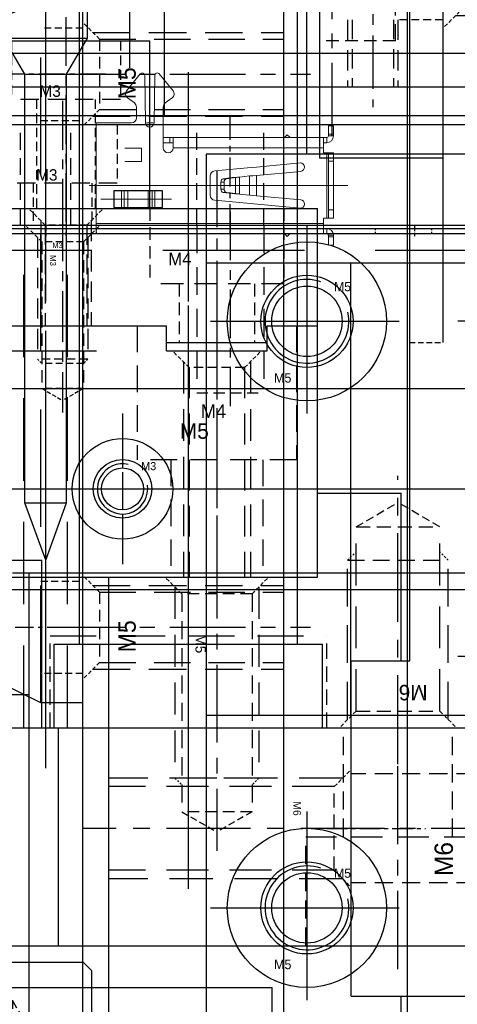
# Model space of a CAD drawing. Header units: millimetres. Extents: x -1657 to 8845, y -11980 to 3013.
# Tile 85 of 256: x 1624 to 1651, y -987 to -929. Entities that reach past the tile are written whole.
import ezdxf

# ---------------------------------------------------------------- set-up
doc = ezdxf.new("R2010")
doc.units = ezdxf.units.MM
doc.linetypes.add('CENTER', pattern=[2, 1.25, -0.25, 0.25, -0.25])
doc.linetypes.add('DASHED', pattern=[0.75, 0.5, -0.25])
for name, color, linetype in [('STD', 7, 'Continuous'), ('图层110', 146, 'Continuous'), ('图层116', 116, 'Continuous'), ('图层117', 23, 'Continuous'), ('图层120', 150, 'Continuous'), ('图层137', 101, 'Continuous'), ('图层139', 137, 'Continuous'), ('图层150', 22, 'Continuous'), ('图层151', 51, 'Continuous'), ('图层153', 91, 'Continuous'), ('图层154', 25, 'Continuous'), ('图层156', 55, 'Continuous'), ('图层163', 153, 'Continuous'), ('图层168', 90, 'Continuous'), ('图层19', 51, 'Continuous'), ('图层51', 25, 'Continuous'), ('图层54', 30, 'Continuous'), ('图层55', 131, 'Continuous'), ('图层60', 143, 'Continuous'), ('图层64', 190, 'Continuous'), ('图层71', 162, 'Continuous'), ('图层80', 21, 'Continuous'), ('推料气缸', 251, 'Continuous'), ('端子流道', 183, 'Continuous'), ('裁切线轨', 252, 'Continuous'), ('铁壳', 1, 'Continuous')]:
    doc.layers.add(name, color=color, linetype=linetype)
doc.styles.add('标注', font='romant.shx')

# ---------------------------------------------------------------- blocks, each defined once
blk = doc.blocks.new('5A')
at = {"color": 1, "linetype": 'CENTER'}
for p, q in [((0, 5.75), (0, -5.75)), ((-5.75, 0), (5.75, 0))]:
    blk.add_line(p, q, dxfattribs=at)
for radius in [4.75, 2.75]:
    blk.add_circle((0, 0), radius)
blk.add_text('M5', height=0.56).set_placement((-1.965, -3.658))
blk = doc.blocks.new('5C')
at = {"color": 1, "linetype": 'CENTER'}
for p, q in [((0, 4.5), (0, -4.5)), ((-4.5, 0), (4.5, 0))]:
    blk.add_line(p, q, dxfattribs=at)
blk.add_circle((0, 0), 2.1)
at = {"color": 2, "linetype": 'Continuous'}
blk.add_arc((0, 0), 2.5, 70.7735, 12.49301, dxfattribs=at)
blk.add_text('M5', height=0.54).set_placement((1.623, 1.797))
blk = doc.blocks.new('3C')
at = {"color": 1, "linetype": 'CENTER'}
for p, q in [((0, 4.5), (0, -4.5)), ((-4.5, 0), (4.5, 0))]:
    blk.add_line(p, q, dxfattribs=at)
blk.add_circle((0, 0), 1.25)
at = {"color": 2, "linetype": 'Continuous'}
blk.add_arc((0, 0), 1.5, 77.28966, 8.58276, dxfattribs=at)
blk.add_text('M3', height=0.4838).set_placement((1.112, 1.118))
blk = doc.blocks.new('529A5')
at = {"layer": '裁切线轨', "color": 1, "linetype": 'CENTER', "ltscale": 8.5376}
blk.add_line((15.66, -21.344), (15.66, 21.344), dxfattribs=at)
at = {"layer": '裁切线轨', "ltscale": 1.5}
for p, q in [((2.16, -18.4), (2.16, 18.4)), ((2.16, 18.4), (29.16, 18.4)), ((29.16, -18.4), (29.16, 18.4)), ((2.16, 11.5), (29.16, 11.5)), ((2.16, -11.5), (29.16, -11.5)), ((2.16, -18.4), (29.16, -18.4))]:
    blk.add_line(p, q, dxfattribs=at)
at = {"layer": '裁切线轨', "color": 1, "linetype": 'CENTER', "ltscale": 6.264}
blk.add_line((0, 0), (31.32, 0), dxfattribs=at)
at = {"layer": '裁切线轨', "ltscale": 1.5}
for p in [(5.66, 7.5), (25.66, 7.5), (5.66, -7.5), (25.66, -7.5)]:
    blk.add_blockref('3C', p, dxfattribs=at)
blk = doc.blocks.new('18EA2')
at = {"layer": '图层71', "color": 1, "linetype": 'CENTER', "ltscale": 2.55}
blk.add_line((-1.237, 2.258), (-1.237, -12.221), dxfattribs=at)
at = {"layer": '图层71', "color": 4, "linetype": 'DASHED', "ltscale": 0.471405}
for p, q in [((-2.475, 0), (-3.475, 1)), ((0, 0), (1, 1))]:
    blk.add_line(p, q, dxfattribs=at)
at = {"layer": '图层71', "color": 4, "linetype": 'DASHED', "ltscale": 2.420833}
for p, q in [((-2.737, 0.262), (-2.737, -11)), ((0.262, 0.262), (0.262, -11))]:
    blk.add_line(p, q, dxfattribs=at)
at = {"layer": '图层71', "color": 4, "linetype": 'DASHED', "ltscale": 2.333333}
for p, q in [((-2.475, 0), (-2.475, -11)), ((0, 0), (0, -11))]:
    blk.add_line(p, q, dxfattribs=at)
at = {"layer": '图层71', "color": 4, "linetype": 'DASHED', "ltscale": 0.825}
blk.add_line((0, 0), (-2.475, 0), dxfattribs=at)
at = {"layer": '图层71'}
blk.add_text('M3', height=0.3257, dxfattribs=at).set_placement((-2.048, -1.366))
blk = doc.blocks.new('19019')
at = {"layer": '图层71', "color": 1, "linetype": 'CENTER', "ltscale": 3.238837}
blk.add_line((2.75, 6.762), (2.75, -6.107), dxfattribs=at)
at = {"layer": '图层71', "color": 4, "linetype": 'DASHED', "ltscale": 3.166667}
for p, q in [((-2, 5.5), (-2, 0)), ((7.5, 5.5), (7.5, 0)), ((7.5, 0), (-2, 0)), ((0, 0), (0, -4.5)), ((5.5, 0), (5.5, -4.5))]:
    blk.add_line(p, q, dxfattribs=at)
at = {"layer": '图层71', "ltscale": 3}
blk.add_text('M5', height=0.93, dxfattribs=at).set_placement((0.539, 1.25))
blk = doc.blocks.new('1C274')
at = {"layer": '铁壳', "linetype": 'Continuous', "lineweight": 15}
for p, q in [((-9.55, 5.62), (-9.55, 6.12)), ((-9.55, 6.12), (-9.25, 6.12)), ((-9.25, 6.12), (-9.25, 5.62)), ((-9.55, 5.62), (-9.55, 5.52)), ((-9.25, 5.62), (-9.55, 5.62)), ((-9.55, 5.52), (-9.25, 5.52)), ((-9.25, 5.62), (-9.25, 5.52)), ((-9.15, 5.42), (-8.95, 5.42)), ((-9.15, 5.12), (-9.15, 5.42)), ((-8.95, 5.42), (4.6, 5.42)), ((-8.95, 4.82), (-8.95, 5.42)), ((-6.968, 5.42), (-6.799, 5.589)), ((-6.629, 5.42), (-6.799, 5.589)), ((4.6, 4.82), (4.6, 5.42)), ((-9.15, 5.12), (-8.95, 5.12)), ((4.6, 4.82), (-8.95, 4.82)), ((-8.95, 4.82), (-8.95, 4.51)), ((4.6, -1.18), (4.6, 4.82)), ((-9.55, 4.51), (-9.25, 4.51)), ((-9.55, 4.01), (-9.55, 4.51)), ((-9.55, 4.51), (-9.25, 4.51)), ((-9.25, 4.51), (-9.15, 4.51)), ((-9.25, 4.51), (-9.25, 4.01)), ((-9.25, 4.51), (-9.25, 0.61)), ((-8.95, 4.51), (-9.15, 4.51)), ((-9.15, 4.51), (-9.15, 0.61)), ((-9.25, 4.01), (-9.55, 4.01)), ((-9.55, 4.01), (-9.55, 1.11)), ((-9.25, 4.01), (-9.25, 1.11)), ((-2.472, 3.435), (-7.577, 3.908)), ((0.651, 3.87), (0.651, 2.87)), ((3.549, 3.87), (0.651, 3.87)), ((1.11, 2.87), (1.11, 3.87)), ((1.26, 3.87), (1.26, 2.87)), ((1.49, 2.87), (1.49, 3.87)), ((2.71, 3.87), (2.71, 2.87)), ((2.94, 2.87), (2.94, 3.87)), ((3.09, 3.87), (3.09, 2.87)), ((3.549, 2.87), (3.549, 3.87)), ((-7.6, 3.408), (-4.954, 3.163)), ((-4.954, 1.957), (-4.954, 3.163)), ((-4.554, 3.134), (-3.941, 3.069)), ((-4.554, 1.986), (-4.554, 3.134)), ((-3.941, 2.051), (-3.941, 3.069)), ((-3.713, 3.036), (-3.52, 3.036)), ((-3.713, 2.084), (-3.713, 3.036)), ((-3.713, 3.036), (-3.175, 2.971)), ((-3.52, 3.036), (-2.982, 2.971)), ((-2.982, 2.971), (-3.175, 2.971)), ((-2.2, 1.984), (-2.2, 3.136)), ((-3.036, 2.772), (-3.036, 2.348)), ((-2.843, 2.772), (-3.036, 2.772)), ((-2.843, 2.772), (-2.843, 2.348)), ((3.549, 2.87), (0.651, 2.87)), ((-4.954, 1.957), (-7.6, 1.712)), ((-3.941, 2.051), (-4.554, 1.986)), ((-3.175, 2.149), (-3.713, 2.084)), ((-3.52, 2.084), (-3.713, 2.084)), ((-2.982, 2.149), (-3.52, 2.084)), ((-2.982, 2.149), (-3.175, 2.149)), ((-2.843, 2.348), (-3.036, 2.348)), ((-7.577, 1.212), (-4.954, 1.455)), ((-4.954, 1.455), (-4.646, 1.484)), ((-4.646, 1.484), (-2.472, 1.685)), ((-9.55, 0.61), (-9.55, 1.11)), ((-9.55, 1.11), (-9.25, 1.11)), ((-9.25, 0.61), (-9.55, 0.61)), ((-9.25, 1.11), (-9.25, 0.61)), ((-9.15, 0.61), (-9.25, 0.61)), ((-9.15, 0.61), (-8.95, 0.61)), ((-8.95, 0.3), (-8.95, 0.61)), ((1.9, 1.12), (1.9, 0.32)), ((1.9, 1.12), (2.9, 1.12)), ((-9.15, 0), (-8.95, 0)), ((-9.15, 0), (-9.15, -0.3)), ((-8.95, 0.3), (-8.95, -0.3)), ((-8.95, 0.3), (0, 0.3)), ((0, -0.3), (0, 0.3)), ((0, 0), (0.2, 0)), ((0.2, 0), (0.6, 0)), ((0.2, -0.3), (0.2, 0)), ((0.6, 0.3), (0.6, -2.128)), ((1.9, 0.32), (2.9, 0.32)), ((-9.55, -0.5), (-9.55, -0.4)), ((-9.55, -0.4), (-9.25, -0.4)), ((-9.55, -1), (-9.55, -0.5)), ((-9.55, -0.5), (-9.25, -0.5)), ((-9.25, -0.5), (-9.25, -0.4)), ((-9.25, -0.5), (-9.25, -1)), ((-9.15, -0.3), (-8.95, -0.3)), ((0, -0.3), (-8.95, -0.3)), ((-6.968, -0.3), (-6.799, -0.469)), ((-6.629, -0.3), (-6.799, -0.469)), ((0, -0.3), (0.2, -0.3)), ((0.6, -0.3), (0.2, -0.3)), ((-9.25, -1), (-9.55, -1)), ((1.15, -1.176), (1.1, -4.013)), ((1.7, -4.013), (1.65, -1.176)), ((2.2, -2.128), (2.2, -1.48)), ((2.5, -1.18), (4.6, -1.18)), ((0.478, -2.37), (0.072, -2.668)), ((2.728, -2.668), (2.322, -2.37)), ((0.017, -3.099), (0.834, -4.105)), ((1.966, -4.105), (2.783, -3.099))]:
    blk.add_line(p, q, dxfattribs=at)
at = {"layer": '铁壳', "linetype": 'Continuous'}
for p, q in [((3.549, 3.87), (0.651, 3.87)), ((0.651, 3.87), (0.651, 2.87)), ((3.549, 2.87), (3.549, 3.87)), ((0.651, 2.87), (3.549, 2.87))]:
    blk.add_line(p, q, dxfattribs=at)
at = {"layer": '铁壳', "lineweight": 9, "ltscale": 0.03}
for p, q in [((0.101, 3.37), (4.33, 3.37)), ((-10.415, 2.56), (5.02, 2.56)), ((1.4, 0.276), (1.4, -4.948)), ((1.593, -1.18), (1.207, -1.18))]:
    blk.add_line(p, q, dxfattribs=at)
at = {"layer": '铁壳', "linetype": 'Continuous', "lineweight": 15, "flags": 128}
for points in [[(-4.954, 3.163), (-4.747, 3.149), (-4.554, 3.134)], [(-4.554, 1.986), (-4.747, 1.971), (-4.954, 1.957)]]:
    blk.add_lwpolyline(points, dxfattribs=at)
at = {"layer": '铁壳', "linetype": 'Continuous', "lineweight": 15}
for centre, radius, start, end in [((-9.15, 5.52), 0.4, 180, 270), ((-9.15, 5.52), 0.1, 180, 270), ((-7.577, 3.657), 0.251, 90, 264.70992), ((-5.939, -11.665), 14.869, 81.38703, 82.27678), ((-4.872, -17.38), 20.46, 86.2091, 87.11063), ((-3.222, 2.79), 0.187, 354.48112, 75.3791), ((-3.03, 2.79), 0.187, 354.48112, 75.3791), ((-2.5, 3.136), 0.3, 0, 84.70992), ((-5.939, 16.785), 14.869, 277.72322, 278.61297), ((-5.557, 34.23), 32.21, 273.0538, 273.62647), ((-3.222, 2.33), 0.187, 284.6209, 5.51888), ((-3.03, 2.33), 0.187, 284.6209, 5.51888), ((-2.5, 1.984), 0.3, 275.29008, 0), ((-7.577, 1.463), 0.251, 95.29008, 270), ((0.3, 0.3), 0.3, 0, 180), ((-9.15, -0.4), 0.4, 90, 180), ((-9.15, -0.4), 0.1, 90, 180), ((1.4, -1.18), 0.25, 1.01093, 178.98907), ((2.5, -1.48), 0.3, 90, 180), ((0.3, -2.128), 0.3, 306.34637, 0), ((2.5, -2.128), 0.3, 180, 233.65363), ((0.25, -2.91), 0.3, 126.34637, 219.0774), ((2.55, -2.91), 0.3, 320.9226, 53.65363), ((0.95, -4.01), 0.15, 219.0774, 358.98907), ((1.85, -4.01), 0.15, 181.01093, 320.9226)]:
    blk.add_arc(centre, radius, start, end, dxfattribs=at)
blk = doc.blocks.new('1EA38')
at = {"layer": '铁壳', "ltscale": 0.625}
for p, q in [((0, -212.012), (0, 7.988)), ((0.3, -212.012), (0.3, 7.988))]:
    blk.add_line(p, q, dxfattribs=at)
at = {"layer": '铁壳', "color": 4, "linetype": 'DASHED', "ltscale": 0.1}
for p, q in [((0, -156), (0.3, -156)), ((0, -159.352), (0.3, -159.352)), ((0, -176), (0.3, -176)), ((0, -178), (0.3, -178))]:
    blk.add_line(p, q, dxfattribs=at)
at = {"layer": '铁壳', "color": 1, "linetype": 'CENTER', "ltscale": 0.146184}
for p, q in [((-0.215, -157.012), (0.515, -157.012)), ((-0.215, -179.012), (0.515, -179.012))]:
    blk.add_line(p, q, dxfattribs=at)
blk = doc.blocks.new('1EAC1')
at = {"layer": '铁壳', "ltscale": 0.625}
blk.add_blockref('1EA38', (80.878, 252.93), dxfattribs=at)
at = {"layer": '铁壳', "ltscale": 1.625, "rotation": 270}
blk.add_blockref('1C274', (75.758, 81.53), dxfattribs=at)
blk = doc.blocks.new('B7B9')
at = {"layer": 'STD', "color": 1, "linetype": 'CENTER', "ltscale": 27.84}
blk.add_line((8, -14.6), (8, 124.6), dxfattribs=at)
at = {"layer": 'STD', "ltscale": 4.5}
for p, q in [((1.5, 0), (1.5, 113.5)), ((14.5, 0), (14.5, 113.5)), ((0, 0), (16, 0)), ((0, -5), (0, 0)), ((16, -5), (16, 0)), ((0, -5), (16, -5))]:
    blk.add_line(p, q, dxfattribs=at)
blk = doc.blocks.new('1EEA7')
at = {"layer": '图层116', "color": 1, "linetype": 'CENTER', "ltscale": 14.152}
blk.add_line((1.25, -8.314), (1.25, 66.446), dxfattribs=at)
at = {"layer": '图层116', "ltscale": 2}
for p, q in [((3.75, 27.731), (3.75, 56.566)), ((-1.25, 27.731), (3.75, 27.731)), ((0, 25.566), (-1.25, 27.731)), ((2.5, 25.566), (3.75, 27.731)), ((0, 0), (0, 25.566)), ((0, 25.566), (2.5, 25.566)), ((2.5, 0), (2.5, 25.566)), ((0, 0), (2.5, 0)), ((1.25, -3.434), (0, 0)), ((1.25, -3.434), (2.5, 0))]:
    blk.add_line(p, q, dxfattribs=at)
blk = doc.blocks.new('1EF5B')
at = {"layer": '图层117', "color": 1, "linetype": 'CENTER', "ltscale": 2.329099}
blk.add_line((0, 0), (0, -9.027), dxfattribs=at)
at = {"layer": '图层117', "color": 4, "linetype": 'DASHED', "ltscale": 1.166667}
for p, q in [((-3.25, -1.411), (-3.25, -4.911)), ((3.25, -1.411), (3.25, -4.911))]:
    blk.add_line(p, q, dxfattribs=at)
at = {"layer": '图层117', "color": 4, "linetype": 'DASHED', "ltscale": 2.166667}
blk.add_line((3.25, -4.911), (-3.25, -4.911), dxfattribs=at)
at = {"layer": '图层117', "color": 4, "linetype": 'DASHED', "ltscale": 1.125}
for p, q in [((-1.75, -4.911), (-1.75, -7.411)), ((1.75, -4.911), (1.75, -7.411))]:
    blk.add_line(p, q, dxfattribs=at)
at = {"layer": '图层117', "linetype": 'DASHED', "ltscale": 3}
blk.add_text('M3', height=0.6863, dxfattribs=at).set_placement((-1.582, -4.757))
blk = doc.blocks.new('3F')
at = {"color": 4, "linetype": 'DASHED', "ltscale": 0.471405}
for p, q in [((1, 1.237), (0, 2.237)), ((1, -1.237), (0, -2.237))]:
    blk.add_line(p, q, dxfattribs=at)
at = {"color": 4, "linetype": 'DASHED', "ltscale": 2.420833}
for p, q in [((0.738, 1.5), (8, 1.5)), ((0.738, -1.5), (8, -1.5))]:
    blk.add_line(p, q, dxfattribs=at)
at = {"color": 4, "linetype": 'DASHED', "ltscale": 1.458333}
for p, q in [((1, 1.237), (9.75, 1.237)), ((1, -1.237), (9.75, -1.237))]:
    blk.add_line(p, q, dxfattribs=at)
at = {"color": 4, "linetype": 'DASHED', "ltscale": 0.825}
for p, q in [((1, 1.237), (1, -1.237)), ((8.262, 1.237), (8.262, -1.237)), ((9.75, 1.237), (9.75, -1.237))]:
    blk.add_line(p, q, dxfattribs=at)
at = {"color": 4, "linetype": 'DASHED', "ltscale": 0.123744}
for p, q in [((8, 1.5), (8.262, 1.237)), ((8, -1.5), (8.262, -1.237))]:
    blk.add_line(p, q, dxfattribs=at)
at = {"color": 4, "linetype": 'DASHED'}
blk.add_line((8, 1.5), (8, -1.5), dxfattribs=at)
at = {"color": 4, "linetype": 'DASHED', "ltscale": 0.476314}
for p in [(9.75, 1.237), (9.75, -1.237)]:
    blk.add_line(p, (10.464, 0), dxfattribs=at)
at = {"color": 1, "linetype": 'CENTER', "ltscale": 2.408031}
blk.add_line((-0.867, 0), (11.173, 0), dxfattribs=at)
at = {"linetype": 'DASHED'}
blk.add_text('M3', height=0.3465, dxfattribs=at).set_placement((1.789, -0.745))
blk = doc.blocks.new('210EA')
at = {"layer": '图层110', "color": 1, "linetype": 'CENTER', "ltscale": 4.23765}
blk.add_line((2.5, -14.156), (2.5, 3.033), dxfattribs=at)
at = {"layer": '图层110', "color": 4, "linetype": 'DASHED', "ltscale": 0.96225}
for p in [(0, 0), (5, 0)]:
    blk.add_line(p, (2.5, 1.443), dxfattribs=at)
at = {"layer": '图层110', "color": 4, "linetype": 'DASHED', "ltscale": 1.666667}
for p, q in [((0, 0), (5, 0)), ((0, -11), (5, -11))]:
    blk.add_line(p, q, dxfattribs=at)
at = {"layer": '图层110', "color": 4, "linetype": 'DASHED', "ltscale": 5}
for p, q in [((0, -11), (0, 0)), ((5, -11), (5, 0))]:
    blk.add_line(p, q, dxfattribs=at)
at = {"layer": '图层110', "color": 4, "linetype": 'DASHED', "ltscale": 0.235702}
for p, q in [((-0.5, -2), (0, -1.5)), ((5.5, -2), (5, -1.5))]:
    blk.add_line(p, q, dxfattribs=at)
at = {"layer": '图层110', "color": 4, "linetype": 'DASHED', "ltscale": 2}
blk.add_line((-0.5, -2), (5.5, -2), dxfattribs=at)
at = {"layer": '图层110', "color": 4, "linetype": 'DASHED', "ltscale": 4.5}
for p, q in [((-0.5, -11.5), (-0.5, -2)), ((5.5, -11.5), (5.5, -2))]:
    blk.add_line(p, q, dxfattribs=at)
at = {"layer": '图层110', "color": 4, "linetype": 'DASHED', "ltscale": 0.471405}
for p, q in [((0, -11), (-1, -12)), ((5, -11), (6, -12))]:
    blk.add_line(p, q, dxfattribs=at)
at = {"layer": '图层110'}
blk.add_text('M6', height=0.9239, rotation=180, dxfattribs=at).set_placement((4.265, -9.435))
blk = doc.blocks.new('21112')
at = {"layer": '图层120', "color": 1, "linetype": 'CENTER', "ltscale": 3.728372}
blk.add_line((-3.25, -7.894), (-3.25, 8.61), dxfattribs=at)
at = {"layer": '图层120', "color": 4, "linetype": 'DASHED', "ltscale": 2.166667}
for p, q in [((-6.5, 0), (-6.5, 6.5)), ((0, 0), (0, 6.5)), ((-8.75, -6.5), (-8.75, 0)), ((2.25, -6.5), (2.25, 0))]:
    blk.add_line(p, q, dxfattribs=at)
at = {"layer": '图层120', "color": 4, "linetype": 'DASHED', "ltscale": 3.666667}
blk.add_line((-8.75, 0), (2.25, 0), dxfattribs=at)
at = {"layer": '图层120', "ltscale": 4}
blk.add_text('M6', height=1.0943, rotation=90, dxfattribs=at).set_placement((0.029, -2.345))
blk = doc.blocks.new('21715')
at = {"layer": '推料气缸'}
for p, q in [((8.787, 0.825), (8.787, -25.825)), ((-1.658, -0.833), (-1.255, 0)), ((-1.255, 0), (-0.286, 0)), ((0, 0), (17.575, 0)), ((18.83, 0), (17.86, 0)), ((19.232, -0.833), (18.83, 0)), ((-12.213, -22.5), (-1.801, -1.131)), ((19.376, -1.131), (29.787, -22.5)), ((-0.329, -11), (17.714, -11)), ((-12.213, -25), (-12.213, -22.5)), ((29.787, -25), (29.787, -22.5)), ((-12.213, -25), (29.787, -25))]:
    blk.add_line(p, q, dxfattribs=at)
at = {"layer": '推料气缸', "color": 1, "linetype": 'CENTER', "ltscale": 1.218934}
blk.add_line((25.287, -26.351), (25.287, -20.256), dxfattribs=at)
at = {"layer": '推料气缸', "color": 1, "linetype": 'CENTER', "ltscale": 1.087562}
blk.add_line((-7.713, -26.412), (-7.713, -20.974), dxfattribs=at)
at = {"layer": '推料气缸', "color": 4, "linetype": 'DASHED', "ltscale": 14}
blk.add_line((-12.213, -22.5), (29.787, -22.5), dxfattribs=at)
at = {"layer": '推料气缸', "color": 4, "linetype": 'DASHED', "ltscale": 0.833333}
for p, q in [((-10.463, -25), (-10.463, -22.5)), ((-4.963, -22.5), (-4.963, -25)), ((22.537, -22.5), (22.537, -25)), ((28.037, -25), (28.037, -22.5))]:
    blk.add_line(p, q, dxfattribs=at)
at = {"layer": '推料气缸'}
blk.add_circle((8.787, -11), 5.15, dxfattribs=at)
for centre, start, end in [((0, -2), 90, 154.2337), ((17.575, -2), 25.7663, 90)]:
    blk.add_arc(centre, 2, start, end, dxfattribs=at)
at = {"layer": '推料气缸', "insert": (-4.631, -18.266), "char_height": 2, "width": 29.3, "attachment_point": 1, "style": '标注'}
blk.add_mtext('PB12X75-S-U-LB', dxfattribs=at)
blk = doc.blocks.new('219E0')
at = {"layer": '图层137', "color": 4, "linetype": 'DASHED', "ltscale": 0.471405}
for p, q in [((0, 0), (-1, 1)), ((0, -4.2), (-1, -5.2))]:
    blk.add_line(p, q, dxfattribs=at)
at = {"layer": '图层137', "color": 4, "linetype": 'DASHED', "ltscale": 4.466667}
for p, q in [((-0.4, 0.4), (11, 0.4)), ((-0.4, -4.6), (11, -4.6))]:
    blk.add_line(p, q, dxfattribs=at)
at = {"layer": '图层137', "color": 4, "linetype": 'DASHED', "ltscale": 1.4}
blk.add_line((0, 0), (0, -4.2), dxfattribs=at)
at = {"layer": '图层137', "color": 4, "linetype": 'DASHED', "ltscale": 4.333333}
for p, q in [((0, 0), (11, 0)), ((0, -4.2), (11, -4.2))]:
    blk.add_line(p, q, dxfattribs=at)
at = {"layer": '图层137', "color": 1, "linetype": 'CENTER', "ltscale": 3.6}
blk.add_line((-3, -2.1), (12.576, -2.1), dxfattribs=at)
at = {"layer": '图层137'}
blk.add_text('M5', height=1.0315, rotation=90, dxfattribs=at).set_placement((2.161, -3.593))
blk = doc.blocks.new('52B92')
at = {"layer": '裁切线轨', "color": 1, "linetype": 'CENTER'}
for p, q in [((-1.237, 1.867), (-1.237, -5.673)), ((18.763, 1.867), (18.763, -5.673))]:
    blk.add_line(p, q, dxfattribs=at)
at = {"layer": '裁切线轨', "color": 1, "linetype": 'CENTER', "ltscale": 2.32}
blk.add_line((8.763, -9.8), (8.763, 1.8), dxfattribs=at)
blk.add_line((8.763, -9.8), (8.763, 1.8), dxfattribs=at)
at = {"layer": '裁切线轨', "ltscale": 1.5}
for p, q in [((-4.237, 1), (-4.737, 0.5)), ((-4.237, 1), (21.763, 1)), ((21.763, 1), (22.263, 0.5)), ((-4.737, -8.5), (-4.737, 0.5)), ((22.263, -8.5), (22.263, 0.5)), ((2.763, -9), (2.763, -4.65)), ((2.763, -4.65), (14.763, -4.65)), ((14.763, -9), (14.763, -4.65)), ((-4.237, -9), (-4.737, -8.5)), ((22.263, -8.5), (21.763, -9)), ((-4.237, -9), (2.763, -9)), ((14.763, -9), (21.763, -9))]:
    blk.add_line(p, q, dxfattribs=at)
at = {"layer": '裁切线轨', "color": 4, "linetype": 'DASHED'}
for p, q in [((-2.475, 0), (-3.475, 1)), ((0, 0), (1, 1)), ((17.525, 0), (16.525, 1)), ((20, 0), (21, 1)), ((-2.737, 0.262), (-2.737, -2.5)), ((-2.475, 0), (-2.475, -4.25)), ((0, 0), (-2.475, 0)), ((0, 0), (0, -4.25)), ((0.262, 0.262), (0.262, -2.5)), ((17.263, 0.262), (17.263, -2.5)), ((17.525, 0), (17.525, -4.25)), ((20, 0), (17.525, 0)), ((20, 0), (20, -4.25)), ((20.262, 0.262), (20.262, -2.5)), ((-2.737, -2.5), (-2.475, -2.762)), ((0.262, -2.5), (-2.737, -2.5)), ((0.262, -2.5), (0, -2.762)), ((17.263, -2.5), (17.525, -2.762)), ((20.262, -2.5), (17.263, -2.5)), ((20.262, -2.5), (20, -2.762)), ((0, -4.25), (-2.475, -4.25)), ((-2.475, -4.25), (-1.237, -4.964)), ((0, -4.25), (-1.237, -4.964)), ((20, -4.25), (17.525, -4.25)), ((17.525, -4.25), (18.763, -4.964)), ((20, -4.25), (18.763, -4.964))]:
    blk.add_line(p, q, dxfattribs=at)
at = {"layer": '裁切线轨', "linetype": 'DASHED'}
for p in [(-1.982, -0.789), (18.018, -0.789)]:
    blk.add_text('M3', height=0.3465, rotation=270, dxfattribs=at).set_placement(p)
blk = doc.blocks.new('23110')
at = {"layer": '图层139', "color": 1, "linetype": 'CENTER', "ltscale": 3.238837}
blk.add_line((2.75, 9.262), (2.75, -8.607), dxfattribs=at)
at = {"layer": '图层139', "color": 4, "linetype": 'DASHED', "ltscale": 3.166667}
for p, q in [((-2, 8), (-2, 0)), ((7.5, 8), (7.5, 0)), ((7.5, 0), (-2, 0)), ((0, 0), (0, -7)), ((5.5, 0), (5.5, -7))]:
    blk.add_line(p, q, dxfattribs=at)
at = {"layer": '图层139', "ltscale": 3}
blk.add_text('M5', height=0.93, dxfattribs=at).set_placement((0.539, 1.25))
blk = doc.blocks.new('5F')
at = {"color": 4, "linetype": 'DASHED', "ltscale": 0.471405}
for p, q in [((1, 2.1), (0, 3.1)), ((1, -2.1), (0, -3.1))]:
    blk.add_line(p, q, dxfattribs=at)
at = {"color": 4, "linetype": 'DASHED', "ltscale": 3.8}
for p, q in [((0.6, 2.5), (12, 2.5)), ((0.6, -2.5), (12, -2.5))]:
    blk.add_line(p, q, dxfattribs=at)
at = {"color": 4, "linetype": 'DASHED', "ltscale": 0.188562}
for p, q in [((12, 2.5), (12.4, 2.1)), ((12, -2.5), (12.4, -2.1))]:
    blk.add_line(p, q, dxfattribs=at)
at = {"color": 4, "linetype": 'DASHED', "ltscale": 1.666667}
blk.add_line((12, 2.5), (12, -2.5), dxfattribs=at)
at = {"color": 4, "linetype": 'DASHED', "ltscale": 1.4}
for p, q in [((1, 2.1), (1, -2.1)), ((14, 2.1), (14, -2.1))]:
    blk.add_line(p, q, dxfattribs=at)
at = {"color": 4, "linetype": 'DASHED', "ltscale": 2.166667}
for p, q in [((1, 2.1), (14, 2.1)), ((1, -2.1), (14, -2.1))]:
    blk.add_line(p, q, dxfattribs=at)
at = {"color": 4, "linetype": 'DASHED', "ltscale": 0.80829}
for p in [(14, 2.1), (14, -2.1)]:
    blk.add_line(p, (15.212, 0), dxfattribs=at)
at = {"color": 1, "linetype": 'CENTER', "ltscale": 3.699214}
blk.add_line((-2.156, 0), (16.34, 0), dxfattribs=at)
blk.add_text('M5', height=0.6063).set_placement((3.422, -1.275))
blk = doc.blocks.new('23187')
at = {"layer": '图层154', "color": 1, "linetype": 'CENTER', "ltscale": 2.671598}
blk.add_line((0, 0), (0, -12.358), dxfattribs=at)
at = {"layer": '图层154', "color": 4, "linetype": 'DASHED', "ltscale": 1.5}
for p, q in [((-4, -2.215), (-4, -6.715)), ((4, -2.215), (4, -6.715)), ((-2.25, -6.715), (-2.25, -10.215)), ((2.25, -6.715), (2.25, -10.215))]:
    blk.add_line(p, q, dxfattribs=at)
at = {"layer": '图层154', "color": 4, "linetype": 'DASHED', "ltscale": 2.666667}
blk.add_line((4, -6.715), (-4, -6.715), dxfattribs=at)
at = {"layer": '图层154'}
blk.add_text('M4', height=0.743, dxfattribs=at).set_placement((-2.897, -5.607))
blk = doc.blocks.new('231DC')
at = {"layer": '图层139', "color": 1, "linetype": 'CENTER', "ltscale": 3.2}
blk.add_line((-2, 2.026), (-2, -14.399), dxfattribs=at)
at = {"layer": '图层139', "color": 4, "linetype": 'DASHED', "ltscale": 0.471405}
for p, q in [((-3.65, -0.35), (-4.65, 0.65)), ((-0.35, -0.35), (0.65, 0.65))]:
    blk.add_line(p, q, dxfattribs=at)
at = {"layer": '图层139', "color": 4, "linetype": 'DASHED', "ltscale": 3.783333}
for p, q in [((0, 0), (0, -12.85)), ((-4, 0), (-4, -12.85))]:
    blk.add_line(p, q, dxfattribs=at)
at = {"layer": '图层139', "color": 4, "linetype": 'DASHED', "ltscale": 3.666667}
for p, q in [((-3.65, -0.35), (-3.65, -12.85)), ((-0.35, -0.35), (-0.35, -12.85))]:
    blk.add_line(p, q, dxfattribs=at)
at = {"layer": '图层139', "color": 4, "linetype": 'DASHED', "ltscale": 1.1}
blk.add_line((-0.35, -0.35), (-3.65, -0.35), dxfattribs=at)
at = {"layer": '图层139'}
blk.add_text('M4', height=0.8143, dxfattribs=at).set_placement((-2.964, -3.367))
blk = doc.blocks.new('2325B')
at = {"layer": '图层156', "color": 1, "linetype": 'CENTER', "ltscale": 2.329099}
blk.add_line((-3.25, 4.911), (-3.25, -8.116), dxfattribs=at)
at = {"layer": '图层156', "color": 4, "linetype": 'DASHED', "ltscale": 1.166667}
for p, q in [((-6.5, 3.5), (-6.5, 0)), ((0, 3.5), (0, 0))]:
    blk.add_line(p, q, dxfattribs=at)
at = {"layer": '图层156', "color": 4, "linetype": 'DASHED', "ltscale": 2.166667}
blk.add_line((0, 0), (-6.5, 0), dxfattribs=at)
at = {"layer": '图层156', "color": 4, "linetype": 'DASHED', "ltscale": 1.125}
for p, q in [((-5, 0), (-5, -6.5)), ((-1.5, 0), (-1.5, -6.5))]:
    blk.add_line(p, q, dxfattribs=at)
at = {"layer": '图层156', "linetype": 'DASHED', "ltscale": 3}
blk.add_text('M3', height=0.6863, dxfattribs=at).set_placement((-4.832, 0.154))
blk = doc.blocks.new('19DFB')
at = {"layer": '裁切线轨', "ltscale": 1.5}
for p, q in [((-70, 0), (-70, 7.35)), ((-70, 7.35), (0, 7.35)), ((-70, 0), (0, 0))]:
    blk.add_line(p, q, dxfattribs=at)
at = {"layer": '裁切线轨', "color": 4, "linetype": 'DASHED', "ltscale": 1.5}
blk.add_line((-63, 2.85), (-63, 7.35), dxfattribs=at)
at = {"layer": '裁切线轨', "color": 4, "linetype": 'DASHED', "ltscale": 2}
blk.add_line((-63, 2.85), (-57, 2.85), dxfattribs=at)
at = {"layer": '裁切线轨', "color": 4, "linetype": 'DASHED', "ltscale": 0.95}
blk.add_line((-61.75, 0), (-61.75, 2.85), dxfattribs=at)
blk = doc.blocks.new('23B06')
at = {"layer": '图层163', "color": 4, "linetype": 'DASHED', "ltscale": 0.471405}
for p, q in [((0, 2.475), (-1, 3.475)), ((0, 0), (-1, -1))]:
    blk.add_line(p, q, dxfattribs=at)
at = {"layer": '图层163', "color": 4, "linetype": 'DASHED', "ltscale": 2.420833}
for p, q in [((-0.262, 2.737), (9, 2.737)), ((-0.262, -0.262), (9, -0.262))]:
    blk.add_line(p, q, dxfattribs=at)
at = {"layer": '图层163', "color": 4, "linetype": 'DASHED', "ltscale": 0.825}
blk.add_line((0, 2.475), (0, 0), dxfattribs=at)
at = {"layer": '图层163', "color": 4, "linetype": 'DASHED', "ltscale": 2.333333}
for p, q in [((0, 2.475), (9, 2.475)), ((0, 0), (9, 0))]:
    blk.add_line(p, q, dxfattribs=at)
at = {"layer": '图层163', "color": 1, "linetype": 'CENTER', "ltscale": 2.55}
blk.add_line((-2.258, 1.237), (10.221, 1.237), dxfattribs=at)
at = {"layer": '图层163'}
blk.add_text('M3', height=0.3257, rotation=90, dxfattribs=at).set_placement((1.366, 0.427))
blk = doc.blocks.new('23B59')
at = {"layer": '图层163', "color": 4, "linetype": 'DASHED', "ltscale": 2.166667}
for p, q in [((0, 0), (-6.5, 0)), ((-6.5, -2.25), (-15.5, -2.25)), ((-6.5, -8.75), (-15.5, -8.75)), ((0, -11), (-6.5, -11))]:
    blk.add_line(p, q, dxfattribs=at)
at = {"layer": '图层163', "color": 4, "linetype": 'DASHED', "ltscale": 3.666667}
blk.add_line((-6.5, -11), (-6.5, 0), dxfattribs=at)
at = {"layer": '图层163', "color": 1, "linetype": 'CENTER', "ltscale": 3.728372}
blk.add_line((1.394, -5.5), (-17.61, -5.5), dxfattribs=at)
at = {"layer": '图层163', "ltscale": 4}
blk.add_text('M6', height=1.0943, rotation=180, dxfattribs=at).set_placement((-4.155, -2.221))
blk = doc.blocks.new('23B98')
at = {"layer": '图层151', "color": 4, "linetype": 'DASHED', "ltscale": 0.471405}
for p, q in [((-0.5, 5.5), (0.5, 6.5)), ((-0.5, 0.5), (0.5, -0.5))]:
    blk.add_line(p, q, dxfattribs=at)
at = {"layer": '图层151', "color": 4, "linetype": 'DASHED', "ltscale": 5.166667}
for p, q in [((0, 6), (-13.95, 6)), ((0, 0), (-13.95, 0))]:
    blk.add_line(p, q, dxfattribs=at)
at = {"layer": '图层151', "color": 4, "linetype": 'DASHED', "ltscale": 5}
for p, q in [((-0.5, 5.5), (-13.95, 5.5)), ((-0.5, 0.5), (-13.95, 0.5))]:
    blk.add_line(p, q, dxfattribs=at)
at = {"layer": '图层151', "color": 4, "linetype": 'DASHED', "ltscale": 1.666667}
blk.add_line((-0.5, 0.5), (-0.5, 5.5), dxfattribs=at)
at = {"layer": '图层151', "color": 1, "linetype": 'CENTER', "ltscale": 4}
blk.add_line((2.5, 3), (-15.516, 3), dxfattribs=at)
at = {"layer": '图层151'}
blk.add_text('M6', height=0.4614, rotation=270, dxfattribs=at).set_placement((-2.941, 4.616))
blk = doc.blocks.new('28958')
at = {"layer": '端子流道', "color": 1, "linetype": 'CENTER', "ltscale": 43.152}
blk.add_line((24, -15.88), (24, 199.88), dxfattribs=at)
blk = doc.blocks.new('55613')
at = {"layer": '图层154', "color": 1, "linetype": 'CENTER', "ltscale": 2.55}
blk.add_line((-1.237, 2.258), (-1.237, -7.221), dxfattribs=at)
at = {"layer": '图层154', "color": 4, "linetype": 'DASHED', "ltscale": 0.471405}
for p, q in [((-2.475, 0), (-3.475, 1)), ((0, 0), (1, 1))]:
    blk.add_line(p, q, dxfattribs=at)
at = {"layer": '图层154', "color": 4, "linetype": 'DASHED', "ltscale": 2.420833}
for p, q in [((-2.737, 0.262), (-2.737, -6)), ((0.262, 0.262), (0.262, -6))]:
    blk.add_line(p, q, dxfattribs=at)
at = {"layer": '图层154', "color": 4, "linetype": 'DASHED', "ltscale": 0.825}
blk.add_line((0, 0), (-2.475, 0), dxfattribs=at)
at = {"layer": '图层154', "color": 4, "linetype": 'DASHED', "ltscale": 2.333333}
for p, q in [((-2.475, 0), (-2.475, -6)), ((0, 0), (0, -6))]:
    blk.add_line(p, q, dxfattribs=at)
at = {"layer": '图层154'}
blk.add_text('M3', height=0.3257, dxfattribs=at).set_placement((-2.048, -1.366))
blk = doc.blocks.new('631B2')
at = {"layer": '裁切线轨', "ltscale": 1.55}
for p, q in [((-110, 1.824), (10, 1.824)), ((-110, -10.176), (10, -10.176))]:
    blk.add_line(p, q, dxfattribs=at)
at = {"layer": '裁切线轨', "color": 1, "linetype": 'CENTER', "ltscale": 1.6704}
for p, q in [((-50, 0), (-50, -8.352)), ((-54.176, -4.176), (-45.824, -4.176))]:
    blk.add_line(p, q, dxfattribs=at)
at = {"layer": '裁切线轨', "color": 1, "linetype": 'CENTER', "ltscale": 22.04}
blk.add_line((-117.6, -4.176), (17.6, -4.176), dxfattribs=at)
at = {"layer": '裁切线轨', "ltscale": 1.55}
for radius in [3, 1.75]:
    blk.add_circle((-50, -4.176), radius, dxfattribs=at)

msp = doc.modelspace()

# ---------------------------------------------------------------- linework, layer by layer
at = {"layer": '图层110', "color": 1, "linetype": 'CENTER', "ltscale": 6.96}
for p, q in [((1626.0485, -973.3222), (1626.0485, -938.5222)), ((1634.5605, -973.3222), (1634.5605, -938.5222))]:
    msp.add_line(p, q, dxfattribs=at)
at = {"layer": '图层110', "color": 1, "linetype": 'CENTER', "ltscale": 2.32}
msp.add_line((1637.0605, -940.1222), (1637.0605, -951.7222), dxfattribs=at)
at = {"layer": '图层110', "ltscale": 0.625}
for p, q in [((1620.3605, -940.9222), (1672.0605, -940.9222)), ((1607.8105, -960.9222), (1625.8105, -960.9222)), ((1625.8105, -970.9222), (1625.8105, -960.9222)), ((1582.0605, -970.9222), (1672.0605, -970.9222))]:
    msp.add_line(p, q, dxfattribs=at)
at = {"layer": '图层110', "color": 4, "linetype": 'DASHED', "ltscale": 8.166667}
for p, q in [((1628.0605, -965.4222), (1628.0605, -940.9222)), ((1641.0605, -965.4222), (1641.0605, -940.9222))]:
    msp.add_line(p, q, dxfattribs=at)
at = {"layer": '图层110', "color": 4, "linetype": 'DASHED', "ltscale": 3.333333}
for p, q in [((1635.0605, -940.9222), (1635.0605, -950.9222)), ((1639.0605, -940.9222), (1639.0605, -950.9222))]:
    msp.add_line(p, q, dxfattribs=at)
at = {"layer": '图层110', "color": 4, "linetype": 'DASHED', "ltscale": 8.333333}
msp.add_line((1620.3605, -941.4222), (1672.0605, -941.4222), dxfattribs=at)
at = {"layer": '图层110', "color": 4, "linetype": 'DASHED', "ltscale": 9.833333}
for p, q in [((1624.7485, -970.9222), (1624.7485, -941.4222)), ((1627.3485, -970.9222), (1627.3485, -941.4222))]:
    msp.add_line(p, q, dxfattribs=at)
at = {"layer": '图层110', "color": 4, "linetype": 'DASHED', "ltscale": 16.9}
msp.add_line((1620.3605, -942.4222), (1672.0605, -942.4222), dxfattribs=at)
at = {"layer": '图层110', "color": 4, "linetype": 'DASHED', "ltscale": 1.333333}
msp.add_line((1635.0605, -950.9222), (1639.0605, -950.9222), dxfattribs=at)
at = {"layer": '图层110', "color": 4, "linetype": 'DASHED', "ltscale": 5.5}
msp.add_line((1626.3105, -965.4222), (1642.8105, -965.4222), dxfattribs=at)
at = {"layer": '图层110', "color": 4, "linetype": 'DASHED', "ltscale": 1.833333}
for p, q in [((1626.3105, -970.9222), (1626.3105, -965.4222)), ((1642.8105, -970.9222), (1642.8105, -965.4222))]:
    msp.add_line(p, q, dxfattribs=at)
at = {"layer": '图层117', "color": 1, "linetype": 'CENTER', "ltscale": 1.392}
for p, q in [((1626.0485, -941.4022), (1626.0485, -934.4422)), ((1637.0605, -941.4022), (1637.0605, -934.4422))]:
    msp.add_line(p, q, dxfattribs=at)
at = {"layer": '图层117', "ltscale": 0.75}
for p, q in [((1594.0605, -934.9222), (1672.0605, -934.9222)), ((1594.0605, -940.9222), (1672.0605, -940.9222))]:
    msp.add_line(p, q, dxfattribs=at)
at = {"layer": '图层117', "color": 4, "linetype": 'DASHED', "ltscale": 2}
for p, q in [((1624.5485, -940.9222), (1624.5485, -934.9222)), ((1627.5485, -940.9222), (1627.5485, -934.9222)), ((1635.0605, -940.9222), (1635.0605, -934.9222)), ((1639.0605, -940.9222), (1639.0605, -934.9222))]:
    msp.add_line(p, q, dxfattribs=at)
at = {"layer": '图层120'}
for p, q in [((1582.0605, -970.9222), (1672.0605, -970.9222)), ((1626.8105, -983.9222), (1626.8105, -970.9222)), ((1562.0605, -983.9222), (1782.0605, -983.9222))]:
    msp.add_line(p, q, dxfattribs=at)
at = {"layer": '图层137', "ltscale": 5}
for p, q in [((1628.2605, -1041.6622), (1628.2605, -926.6622)), ((1640.2605, -1029.6622), (1640.2605, -926.6622))]:
    msp.add_line(p, q, dxfattribs=at)
at = {"layer": '图层139', "ltscale": 1.375}
for p, q in [((1620.2605, -946.9222), (1633.2605, -946.9222)), ((1633.2605, -948.4222), (1633.2605, -946.9222)), ((1639.2605, -948.4222), (1639.2605, -946.9222)), ((1639.2605, -946.9222), (1642.2605, -946.9222)), ((1642.2605, -961.9222), (1642.2605, -946.9222)), ((1633.2605, -948.4222), (1639.2605, -948.4222)), ((1616.0605, -961.9222), (1642.2605, -961.9222))]:
    msp.add_line(p, q, dxfattribs=at)
at = {"layer": '图层150', "color": 1, "linetype": 'CENTER', "ltscale": 3.712}
msp.add_line((1606.5305, -968.9222), (1625.0905, -968.9222), dxfattribs=at)
at = {"layer": '图层151', "ltscale": 1.5}
for p, q in [((1642.2605, -961.9222), (1642.2605, -956.9222)), ((1642.2605, -956.9222), (1647.2605, -956.9222)), ((1647.2605, -966.9222), (1647.2605, -956.9222)), ((1629.8105, -961.9222), (1642.2605, -961.9222)), ((1629.8105, -992.4222), (1629.8105, -961.9222)), ((1644.2605, -966.9222), (1647.2605, -966.9222)), ((1644.2605, -986.9222), (1644.2605, -966.9222)), ((1644.2605, -986.9222), (1647.2605, -986.9222)), ((1647.2605, -1026.6622), (1647.2605, -986.9222))]:
    msp.add_line(p, q, dxfattribs=at)
at = {"layer": '图层151', "color": 1, "linetype": 'CENTER', "ltscale": 0.974559}
msp.add_line((1642.8241, -976.9222), (1648.6969, -976.9222), dxfattribs=at)
at = {"layer": '图层153', "ltscale": 3}
for p in [(1589.5605, -986.4222), (1639.5605, -1041.6622)]:
    msp.add_line(p, (1639.5605, -986.4222), dxfattribs=at)
at = {"layer": '图层154', "ltscale": 4.5}
for p, q in [((1614.2605, -939.9222), (1642.2605, -939.9222)), ((1642.2605, -946.9222), (1642.2605, -939.9222)), ((1619.3605, -946.9222), (1633.2605, -946.9222)), ((1633.2605, -947.9222), (1633.2605, -946.9222)), ((1639.2605, -947.9222), (1639.2605, -946.9222)), ((1639.2605, -946.9222), (1642.2605, -946.9222)), ((1633.2605, -947.9222), (1639.2605, -947.9222))]:
    msp.add_line(p, q, dxfattribs=at)
at = {"layer": '图层156', "ltscale": 4.5}
for p, q in [((1614.2605, -929.9222), (1632.2605, -929.9222)), ((1632.2605, -939.9222), (1632.2605, -929.9222)), ((1622.2605, -939.9222), (1632.2605, -939.9222))]:
    msp.add_line(p, q, dxfattribs=at)
at = {"layer": '图层163', "ltscale": 1.5}
for p, q in [((1647.7605, -966.9222), (1647.7605, -866.9222)), ((1644.2605, -986.9222), (1644.2605, -966.9222)), ((1644.2605, -966.9222), (1647.7605, -966.9222)), ((1644.2605, -986.9222), (1659.7605, -986.9222))]:
    msp.add_line(p, q, dxfattribs=at)
at = {"layer": '图层163', "color": 4, "linetype": 'DASHED', "ltscale": 27}
msp.add_line((1649.7605, -947.9222), (1649.7605, -866.9222), dxfattribs=at)
at = {"layer": '图层163', "color": 4, "linetype": 'DASHED', "ltscale": 0.666667}
msp.add_line((1647.7605, -947.9222), (1649.7605, -947.9222), dxfattribs=at)
at = {"layer": '图层168', "ltscale": 0.425}
for p, q in [((1624.0605, -961.6622), (1684.0605, -961.6622)), ((1625.0605, -1001.6622), (1625.0605, -961.6622))]:
    msp.add_line(p, q, dxfattribs=at)
at = {"layer": '图层19', "color": 1, "linetype": 'CENTER', "ltscale": 3.48}
msp.add_line((1643.1321, -935.5822), (1643.1321, -918.1822), dxfattribs=at)
at = {"layer": '图层19', "ltscale": 6.25}
for p, q in [((1633.1321, -934.3822), (1633.1321, -919.3822)), ((1595.6321, -934.3822), (1717.6321, -934.3822))]:
    msp.add_line(p, q, dxfattribs=at)
at = {"layer": '图层51', "ltscale": 2}
msp.add_line((1647.6321, -1026.5822), (1647.6321, -908.2822), dxfattribs=at)
at = {"layer": '图层54', "ltscale": 2}
for p, q in [((1635.6321, -936.6622), (1689.6321, -936.6622)), ((1635.6321, -1026.6622), (1635.6321, -936.6622)), ((1647.6321, -1026.6622), (1647.6321, -936.6622))]:
    msp.add_line(p, q, dxfattribs=at)
at = {"layer": '图层54', "color": 4, "linetype": 'DASHED', "ltscale": 18}
for p, q in [((1635.6321, -943.1622), (1689.6321, -943.1622)), ((1635.6321, -970.1622), (1689.6321, -970.1622))]:
    msp.add_line(p, q, dxfattribs=at)
at = {"layer": '图层54', "color": 1, "linetype": 'CENTER', "ltscale": 12.528}
msp.add_line((1631.3121, -956.6622), (1693.9521, -956.6622), dxfattribs=at)
at = {"layer": '图层55', "ltscale": 2}
for p, q in [((1641.6321, -936.6622), (1641.6321, -896.6622)), ((1635.6321, -1026.6622), (1635.6321, -936.6622)), ((1635.6321, -936.6622), (1641.6321, -936.6622))]:
    msp.add_line(p, q, dxfattribs=at)
at = {"layer": '图层60', "ltscale": 1.5}
for p, q in [((1595.6321, -934.3822), (1717.6321, -934.3822)), ((1550.5605, -950.6622), (1722.6321, -950.6622)), ((1550.5605, -962.6622), (1722.6321, -962.6622))]:
    msp.add_line(p, q, dxfattribs=at)
at = {"layer": '图层60', "color": 1, "linetype": 'CENTER', "ltscale": 39.920618}
msp.add_line((1536.7947, -956.6622), (1736.3978, -956.6622), dxfattribs=at)
at = {"layer": '图层64', "ltscale": 1.625}
msp.add_line((1595.6321, -934.3822), (1717.6321, -934.3822), dxfattribs=at)
at = {"layer": '图层71', "color": 4, "linetype": 'DASHED', "ltscale": 36.666667}
msp.add_line((1555.5605, -930.6622), (1665.5605, -930.6622), dxfattribs=at)
at = {"layer": '图层71', "ltscale": 2.125}
msp.add_line((1555.5605, -932.6622), (1665.5605, -932.6622), dxfattribs=at)
at = {"layer": '图层80', "ltscale": 2.5}
msp.add_line((1575.5605, -930.6622), (1665.5605, -930.6622), dxfattribs=at)

# ---------------------------------------------------------------- block references
at = {"layer": 'STD', "ltscale": 4}
msp.add_blockref('B7B9', (1626.5605, -965.9222), dxfattribs=at)
at = {"layer": '图层110', "ltscale": 0.75, "rotation": 270}
msp.add_blockref('3F', (1627.0605, -940.9222), dxfattribs=at)
at = {"layer": '图层110', "ltscale": 5}
msp.add_blockref('210EA', (1644.5605, -958.9222), dxfattribs=at)
at = {"layer": '图层116', "ltscale": 2}
msp.add_blockref('1EEA7', (1624.7985, -957.4878), dxfattribs=at)
at = {"layer": '图层117', "ltscale": 0.75}
msp.add_blockref('1EF5B', (1627.0605, -933.5109), dxfattribs=at)
at = {"layer": '图层120', "ltscale": 5}
msp.add_blockref('21112', (1650.3105, -977.4222), dxfattribs=at)
at = {"layer": '图层137', "ltscale": 5}
for p in [(1629.2605, -929.8222), (1629.2605, -962.8222)]:
    msp.add_blockref('219E0', p, dxfattribs=at)
at = {"layer": '图层139', "ltscale": 4.5}
for name, p in [('23110', (1633.5105, -954.9222)), ('231DC', (1638.2605, -949.0722))]:
    msp.add_blockref(name, p, dxfattribs=at)
at = {"layer": '图层151', "ltscale": 4.5, "rotation": 270}
msp.add_blockref('5F', (1636.2605, -961.9222), dxfattribs=at)
at = {"layer": '图层151', "ltscale": 1.5}
msp.add_blockref('23B98', (1643.7605, -979.9222), dxfattribs=at)
at = {"layer": '图层154', "ltscale": 4.5}
msp.add_blockref('23187', (1636.2605, -937.7072), dxfattribs=at)
at = {"layer": '图层154', "ltscale": 5}
msp.add_blockref('55613', (1628.498, -940.9222), dxfattribs=at)
at = {"layer": '图层156', "ltscale": 4.5}
msp.add_blockref('2325B', (1630.5105, -933.4222), dxfattribs=at)
at = {"layer": '图层163', "ltscale": 1.5}
for name, p in [('23B06', (1650.7605, -928.1597)), ('23B59', (1659.7605, -971.4222))]:
    msp.add_blockref(name, p, dxfattribs=at)
at = {"layer": '图层54', "ltscale": 2}
for p in [(1641.6321, -946.6622), (1641.6321, -981.6622)]:
    msp.add_blockref('5C', p, dxfattribs=at)
at = {"layer": '图层55', "ltscale": 2}
for p in [(1641.6321, -946.6622), (1641.6321, -981.6622)]:
    msp.add_blockref('5A', p, dxfattribs=at)
at = {"layer": '图层60', "ltscale": 1.5}
msp.add_blockref('3C', (1630.6321, -956.6622), dxfattribs=at)
at = {"layer": '图层71', "ltscale": 1.625}
msp.add_blockref('19019', (1617.8105, -926.1622), dxfattribs=at)
at = {"layer": '图层71', "ltscale": 2.5}
msp.add_blockref('18EA2', (1646.798, -921.6622), dxfattribs=at)
at = {"layer": '推料气缸', "ltscale": 5, "rotation": 90}
msp.add_blockref('21715', (1603.2605, -957.2096), dxfattribs=at)
at = {"layer": '端子流道', "ltscale": 2.125}
msp.add_blockref('28958', (1607.0605, -915.6622), dxfattribs=at)
at = {"layer": '裁切线轨', "ltscale": 1.625}
for name, p, rotation in [('19DFB', (1649.7605, -866.9222), 90), ('529A5', (1662.6321, -941.0022), 270), ('52B92', (1619.8105, -1007.1847), 90)]:
    msp.add_blockref(name, p, dxfattribs=dict(at, rotation=rotation))
at = {"layer": '裁切线轨'}
msp.add_blockref('631B2', (1680.6321, -952.4862), dxfattribs=at)
at = {"layer": '铁壳', "ltscale": 0.625, "rotation": 270}
msp.add_blockref('1EAC1', (1552.1305, -860.2442), dxfattribs=at)

doc.saveas('drawing.dxf')
